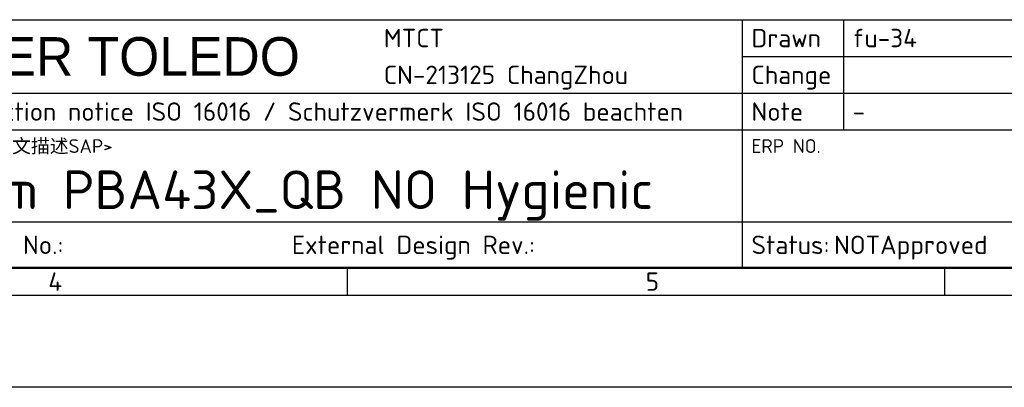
# Model space of a CAD drawing. Header units: millimetres. Extents: x 0 to 1680, y 0 to 1188.
# Tile 3 of 8: x 978 to 1406, y 0 to 160. Entities that reach past the tile are written whole.
import ezdxf
from ezdxf.enums import TextEntityAlignment as Align

# ---------------------------------------------------------------- set-up
doc = ezdxf.new("R2010")
doc.units = ezdxf.units.MM
doc.header["$LTSCALE"] = 4
doc.layers.add('AM_BOR', color=7, linetype='Continuous', lineweight=50)
doc.styles.add('MT logo', font='avgcbol_.ttf')
doc.styles.add('Note', font='isocpeur.ttf')

# ---------------------------------------------------------------- blocks, each defined once
blk = doc.blocks.new('MT_ISO_A3')
at = {"layer": 'AM_BOR', "lineweight": 50}
blk.add_line((407, 13), (23, 13), dxfattribs=at)
at = {"layer": 'AM_BOR', "lineweight": 25}
for p, q in [((280, 13), (280, 10)), ((345, 13), (345, 10)), ((410, 10), (20, 10))]:
    blk.add_line(p, q, dxfattribs=at)
at = {"layer": 'Defpoints', "lineweight": 25}
blk.add_line((420, 0), (0, 0), dxfattribs=at)
at = {"layer": 'AM_BOR', "lineweight": 25, "char_height": 2, "attachment_point": 4, "style": 'Note'}
for s, insert in [('\\fISOCPEUR|b0|i0;\\H2.0000;4', (247.5, 11.5)), ('\\fISOCPEUR|b0|i0;\\H2.0000;5', (312.5, 11.5))]:
    blk.add_mtext(s, dxfattribs=dict(at, insert=insert))
blk = doc.blocks.new('*U12')
at = {"layer": 'AM_BOR', "lineweight": 25}
for p, q in [((-184, 27), (0, 27)), ((-84, 27), (-84, 0)), ((-73, 27), (-73, 15)), ((-84, 23), (-12, 23)), ((-184, 19), (0, 19)), ((-184, 15), (0, 15)), ((-184, 5), (0, 5)), ((0, 0), (-184, 0))]:
    blk.add_line(p, q, dxfattribs=at)
at = {"layer": 'AM_BOR', "lineweight": 25, "style": 'Note'}
for s, p in [('Drawn', (-83, 25)), ('Change', (-83, 21)), ('Refer to protection notice ISO 16016 / Schutzvermerk ISO 16016 beachten', (-183, 17)), ('Note', (-83, 17)), ('External Design No.:', (-183, 2.5)), ('External Design Rev.:', (-133, 2.5)), ('Status:', (-83, 2.5))]:
    blk.add_text(s, height=2, dxfattribs=at).set_placement(p, align=Align.MIDDLE_LEFT)
blk.add_text('ERP NO.', height=1.5, dxfattribs=at).set_placement((-83, 14), align=Align.TOP_LEFT)
at = {"layer": 'AM_BOR', "lineweight": 25}
for tag, height, style, p in [('PLANT{19}', 2, 'Note', (-123, 25)), ('GEN-TITLE-NAME{11}', 2, 'Note', (-72, 25)), ('GEN-TITLE-SCA{4.0}', 2, 'Note', (-22, 25)), ('GEN-TITLE-CMPNY{13.8}', 4.2, 'MT logo', (-183, 23)), ('ADDRESS{19}', 2, 'Note', (-123, 21)), ('GEN-TITLE-ISSM{11}', 2, 'Note', (-72, 21)), ('GEN-TITLE-SIZ{4.0}', 2, 'Note', (-22, 21)), ('NOTE{19}', 2, 'Note', (-72, 17)), ('REPLACES{9}', 2, 'Note', (-20, 17)), ('GEN-TITLE-DES1{23.3}', 4.2, 'Note', (-183, 8.5)), ('GEN-TITLE-NR{15.7}', 4.2, 'Note', (-83, 8.5)), ('GEN-TITLE-DWG{11}', 2, 'Note', (-157.96, 2.5)), ('GEN-TITLE-DWGREV{10}', 2, 'Note', (-106.49, 2.5))]:
    blk.add_attdef(tag, text='', height=height, dxfattribs=dict(at, style=style)).set_placement(p, align=Align.MIDDLE_LEFT)
at = {"layer": 'AM_BOR', "lineweight": 25, "style": 'Note'}
for tag, p in [('GEN-TITLE-DAT{7}', (-34, 25)), ('GEN-TITLE-ISSD{7}', (-34, 21))]:
    blk.add_attdef(tag, text='', height=2, dxfattribs=at).set_placement(p, align=Align.MIDDLE_RIGHT)
blk.add_attdef('GEN-TITLE-DES2{54.3}', text='', height=1.5, dxfattribs=at).set_placement((-166.5, 14), align=Align.TOP_LEFT)
blk.add_attdef('GEN-TITLE-REV{3.3}', text='', height=4.2, dxfattribs=at).set_placement((-8, 8.5), align=Align.MIDDLE_CENTER)
at = {"layer": 'AM_BOR', "lineweight": 25, "style": 'Note', "flags": 8}
for tag, p in [('GEN-TITLE-DACT{8.3}', (-74.02, 2.5)), ('GEN-TITLE-WT{10}', (-48, 2.5)), ('GEN-TITLE-LUNIT{4.3}', (-19.9, 2.5)), ('GEN-TITLE-SHEETS{2}', (-4.5, 2.5))]:
    blk.add_attdef(tag, text='', height=2, dxfattribs=at).set_placement(p, align=Align.MIDDLE_LEFT)
blk.add_attdef('GEN-TITLE-SHEET{2}', text='', height=2, dxfattribs=at).set_placement((-5.5, 2.5), align=Align.MIDDLE_RIGHT)

msp = doc.modelspace()

# ---------------------------------------------------------------- block references
at = {"lineweight": 0, "xscale": 4, "yscale": 4, "zscale": 4}
msp.add_blockref('MT_ISO_A3', (0, 0), dxfattribs=at)
at = {"lineweight": 0}
ref = msp.add_blockref('*U12', (1628, 52), dxfattribs=dict(at, xscale=4, yscale=4, zscale=4))
ref.add_attrib('GEN-TITLE-DES1{23.3}', 'Platform PBA43X_QB NO Hygienic', dxfattribs={"layer": 'AM_BOR', "lineweight": 25, "height": 16.8, "style": 'Note'}).set_placement((896, 86), align=Align.MIDDLE_LEFT)
ref.add_attrib('GEN-TITLE-DES2{54.3}', '<中文描述SAP>', dxfattribs={"layer": 'AM_BOR', "lineweight": 25, "height": 6, "style": 'Note'}).set_placement((962, 108), align=Align.TOP_LEFT)
ref.add_attrib('GEN-TITLE-NAME{11}', 'fu-34', dxfattribs={"layer": 'AM_BOR', "lineweight": 25, "height": 8, "style": 'Note'}).set_placement((1340, 152), align=Align.MIDDLE_LEFT)
ref.add_attrib('NOTE{19}', '-', dxfattribs={"layer": 'AM_BOR', "lineweight": 25, "height": 8, "style": 'Note'}).set_placement((1340, 120), align=Align.MIDDLE_LEFT)
ref.add_attrib('GEN-TITLE-DACT{8.3}', 'NOTApproved', dxfattribs={"layer": 'AM_BOR', "lineweight": 25, "height": 8, "style": 'Note'}).set_placement((1331.93, 62), align=Align.MIDDLE_LEFT)
ref.add_attrib('GEN-TITLE-CMPNY{13.8}', 'METTLER TOLEDO', dxfattribs={"layer": 'AM_BOR', "lineweight": 25, "height": 16.8, "style": 'MT logo'}).set_placement((896, 144), align=Align.MIDDLE_LEFT)
ref.add_attrib('PLANT{19}', 'MTCT', dxfattribs={"layer": 'AM_BOR', "lineweight": 25, "height": 8, "style": 'Note'}).set_placement((1136, 152), align=Align.MIDDLE_LEFT)
ref.add_attrib('ADDRESS{19}', 'CN-213125 ChangZhou', dxfattribs={"layer": 'AM_BOR', "lineweight": 25, "height": 8, "style": 'Note'}).set_placement((1136, 136), align=Align.MIDDLE_LEFT)

doc.saveas('drawing.dxf')
